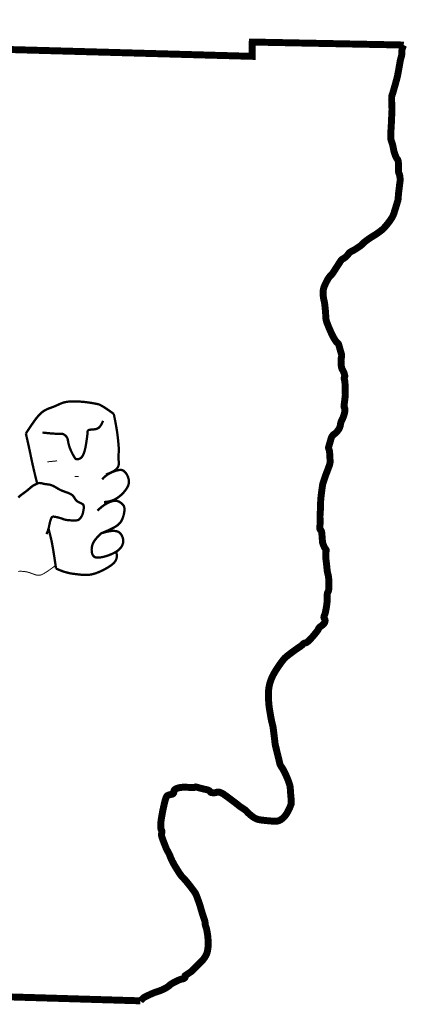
# Model space of a CAD drawing. Header units: inches. Extents: x -68 to 682, y 27 to 463.
# Tile 151 of 165: x 225 to 240, y 82 to 121. Entities that reach past the tile are written whole.
import ezdxf

# ---------------------------------------------------------------- set-up
doc = ezdxf.new("R2010")
doc.units = ezdxf.units.IN
doc.header["$LTSCALE"] = 0.5
doc.header["$MEASUREMENT"] = 0
doc.layers.add('BELMONT-BORDER', color=7, linetype='Continuous')
doc.layers.add('FACE', color=7, linetype='Continuous')

msp = doc.modelspace()

# ---------------------------------------------------------------- linework, layer by layer
at = {"layer": 'BELMONT-BORDER', "const_width": 0.27359}
for points in [[(190.73165, 83.24701), (191.0802, 120.28948), (201.66675, 120.39076), (201.67158, 119.9939), (233.95567, 119.08642), (233.95838, 119.64915), (239.914, 119.53143)], [(190.73165, 83.24701), (201.03442, 83.09208), (201.03018, 82.95622), (211.28633, 82.6704), (211.27908, 82.46748), (229.55967, 81.91651)]]:
    msp.add_lwpolyline(points, dxfattribs=at)
msp.add_lwpolyline([(229.55967, 81.91651, -0.02718888), (229.67945, 82.03043, -0.0606468), (229.74142, 82.07146, -0.00767346), (229.95464, 82.17403, -0.01471798), (230.06811, 82.22248, -0.01568038), (230.25377, 82.28873, 0.02197421), (230.38569, 82.33769, 0.01913951), (230.50122, 82.39173, 0.02016339), (230.60652, 82.45149, 0.04690143), (230.69935, 82.52209, -0.04822822), (230.78982, 82.59052, -0.01516689), (230.8823, 82.64358, -0.01267871), (230.9963, 82.7008, -0.01366345), (231.10458, 82.74818, -0.02137997), (231.17575, 82.77355, -0.05534012), (231.20642, 82.77942, 0.04542802), (231.24389, 82.78583, 0.08734483), (231.27776, 82.80154, 0.07278603), (231.31036, 82.83215, 0.30709446), (231.31364, 82.87547, -0.38559722), (231.32142, 82.91094, -0.01655381), (231.36261, 82.93827, 0.01155267), (231.42201, 82.97684, 0.00176324), (231.56234, 83.07335, 0.02701567), (231.57113, 83.08017, 0.02543824), (231.61048, 83.11794, -0.00765355), (231.73663, 83.24794, -0.00399977), (231.86458, 83.3738, 0.00459426), (231.97585, 83.48351, 0.03183569), (232.02858, 83.54367, 0.01959597), (232.10371, 83.64963, 0.05680515), (232.16527, 83.77259, 0.04895411), (232.20514, 83.92695, 0.02175897), (232.22212, 84.07872, 0.02603075), (232.22415, 84.20638, 0.00951759), (232.21418, 84.387, 0.01465121), (232.20203, 84.50389, 0.00936563), (232.18194, 84.63544, 0.013206), (232.16349, 84.728, 0.03266978), (232.13834, 84.8128, -0.03167024), (232.11221, 84.90021, -0.05311308), (232.10071, 84.99483, 0.07127661), (232.08957, 85.06514, 0.01145589), (232.06253, 85.14608, -0.00995166), (232.03112, 85.23916, -0.00059331), (231.98434, 85.38813, -0.00123436), (231.96211, 85.45981, -0.00702655), (231.92676, 85.58089, 0.00836407), (231.8914, 85.70197, 0.00943767), (231.87563, 85.74958, 0.00242422), (231.80989, 85.93342, 0.00859145), (231.75173, 86.0854, 0.02499812), (231.72827, 86.1362, 0.02959267), (231.70602, 86.17316, 0.0095607), (231.6285, 86.28172, 0.00658957), (231.5079, 86.43958, 0.00572498), (231.36465, 86.61781, 0.02541752), (231.22829, 86.76737, -0.0412011), (231.14702, 86.86234, -0.01033437), (231.09708, 86.9346, -0.00600383), (231.01522, 87.06173, -0.00257657), (230.93451, 87.19194, -0.00502708), (230.89416, 87.2593, -0.01077845), (230.85494, 87.32973, -0.00675538), (230.79634, 87.44423, -0.02619262), (230.74074, 87.57317, 0.02411777), (230.68094, 87.71344, 0.02465862), (230.6292, 87.80803, -0.02947398), (230.58667, 87.8876, -0.01328955), (230.56155, 87.94612, -0.00361914), (230.47667, 88.16396, -0.00894128), (230.40519, 88.36194, -0.0354508), (230.39164, 88.41334, -0.04772594), (230.3889, 88.44326, -0.028194), (230.39196, 88.49396, -0.05076672), (230.39764, 88.5196, 0.04342887), (230.40472, 88.54945, 0.16946122), (230.38903, 88.63114, -0.12560208), (230.35888, 88.73776, -0.0238887), (230.36288, 88.91949, -0.02519085), (230.38355, 89.09063, -0.00256646), (230.42323, 89.31414, -0.0058966), (230.44215, 89.41112, -0.00252091), (230.46143, 89.50182, -0.00158708), (230.49324, 89.64563, -0.01449841), (230.53418, 89.80607, -0.01921081), (230.57317, 89.92482, -0.0450255), (230.59226, 89.96479, -0.07449773), (230.60924, 89.9856, -0.09184696), (230.6326, 90.00007, -0.02498901), (230.72768, 90.03172, -0.03550038), (230.76566, 90.03943, 0.03298706), (230.80657, 90.04753, 0.35578915), (230.87295, 90.13938, -0.30146269), (230.93817, 90.25127, -0.02767328), (231.02956, 90.29014, -0.04783004), (231.0853, 90.30444, -0.01249914), (231.21073, 90.32092, -0.02937746), (231.26454, 90.32345, -0.00530041), (231.37019, 90.32108, -0.00709311), (231.44906, 90.31735, -0.00690887), (231.49922, 90.31357, 0.00668797), (231.54937, 90.30979, 0.02763573), (231.6103, 90.30938, 0.02226745), (231.68556, 90.31642, 0.11460529), (231.71955, 90.32944, -0.19293022), (231.74118, 90.33412, -0.03935303), (231.78301, 90.32357, 0.01868422), (231.87004, 90.29778, 0.00047758), (231.98284, 90.26899, 0.00091324), (232.04187, 90.2541, 0.01327642), (232.10504, 90.24006, -0.01072947), (232.18329, 90.22309, -0.05988769), (232.23754, 90.20299, -0.05627856), (232.28879, 90.16892, -0.16600984), (232.30452, 90.14283, 0.20320587), (232.31906, 90.12222, 0.08873656), (232.33354, 90.11646, 0.02048904), (232.39963, 90.10578, 0.11638322), (232.55286, 90.12306, -0.15946943), (232.66667, 90.12623, -0.04568841), (232.76684, 90.08624, -0.04112954), (232.86873, 90.02331, -0.00028556), (233.02145, 89.91052, -0.00070615), (233.08311, 89.86479, -0.00006626), (233.18878, 89.78618, -0.00015767), (233.23318, 89.75312, -0.00893036), (233.32784, 89.67991, 0.00596238), (233.46896, 89.56944, 0.02780925), (233.56623, 89.50336, -0.02726466), (233.66552, 89.43608, -0.0448488), (233.73954, 89.36853, 0.02834155), (233.85295, 89.25796, 0.01974168), (233.96606, 89.16714, 0.0293962), (234.04768, 89.11386, 0.05021177), (234.15897, 89.06427, 0.04774407), (234.28388, 89.03589, 0.0033571), (234.40982, 89.02054, 0.00424776), (234.50953, 89.00992, 0.00181694), (234.61141, 89.00032, 0.00147479), (234.737, 88.98932, 0.02012757), (234.81196, 88.986, 0.01400451), (234.91975, 88.9886, 0.09275963), (235.0163, 89.01193, 0.06662154), (235.13334, 89.08451, 0.04602519), (235.24034, 89.1904, 0.04791567), (235.32235, 89.30953, 0.00989394), (235.38852, 89.43436, 0.01355109), (235.4325, 89.52768, 0.01368608), (235.47878, 89.64155, 0.05258908), (235.48682, 89.6726, 0.04096572), (235.49048, 89.72739, 0.01705705), (235.48397, 89.85894, 0.00119878), (235.47541, 89.95842, -0.0012806), (235.46684, 90.05789, -0.00526116), (235.45666, 90.19737, 0.0064801), (235.44812, 90.31059, 0.04800449), (235.43081, 90.40352, 0.0219209), (235.36505, 90.59939, 0.01188311), (235.31103, 90.73023, 0.00766489), (235.21942, 90.92963, 0.04754837), (235.09262, 91.1407, -0.09830215), (235.04151, 91.24925, -0.00304212), (235.01499, 91.35857, 0.00150816), (234.96218, 91.57924, 0.00227254), (234.87113, 91.94734, -0.01633482), (234.85991, 91.9989, -0.01797865), (234.8507, 92.06165, 0.00352852), (234.81304, 92.38251, 0.00033171), (234.78533, 92.60382, 0.00134022), (234.77829, 92.65857, 0.03272974), (234.75604, 92.77061, -0.01590695), (234.70259, 92.99929, -0.0067101), (234.67335, 93.156, -0.00407157), (234.63076, 93.41525, -0.02084415), (234.60418, 93.64943, -0.01570846), (234.5917, 93.96187, -0.03147882), (234.60384, 94.18478, -0.03427537), (234.64174, 94.38631, -0.0302273), (234.70438, 94.57865, -0.03082175), (234.78833, 94.75841, -0.01365311), (234.87574, 94.90902, -0.01130014), (234.99029, 95.0855, -0.01822583), (235.18081, 95.34419, -0.0447449), (235.27118, 95.43915, -0.01658173), (235.37377, 95.52339, -0.00672618), (235.636, 95.71901, -0.01264201), (235.8202, 95.84562, 0.02677283), (235.9055, 95.90788, 0.05647395), (235.92585, 95.92869, -0.03917712), (235.95408, 95.95964, -0.15016423), (236.03822, 96.0008, 0.13871305), (236.12999, 96.04316, 0.02433703), (236.22106, 96.12916, 0.01588726), (236.34948, 96.27164, 0.00497226), (236.45716, 96.40161, 0.00920384), (236.51332, 96.47346, 0.06001587), (236.56135, 96.55635, -0.08561951), (236.59807, 96.61288, -0.06696084), (236.63914, 96.64678, 0.04266934), (236.70591, 96.69666, 0.01643458), (236.75338, 96.74178, 0.02273453), (236.78506, 96.77698, 0.08772296), (236.80253, 96.80805, 0.04876438), (236.81767, 96.87002, 0.21205399), (236.79554, 96.94827, -0.21996277), (236.77528, 97.02427, -0.06060105), (236.79996, 97.10594, 0.05049503), (236.83152, 97.20322, 0.01465401), (236.87673, 97.44681, 0.01751279), (236.90137, 97.65267, 0.04070424), (236.90177, 97.7963, -0.04959603), (236.90419, 97.91424, -0.09582448), (236.9394, 98.02389, 0.12310404), (236.9623, 98.1111, 0.00374634), (236.96266, 98.19346, -0.00337432), (236.96298, 98.2849, -0.00237104), (236.96497, 98.41698, 0.00525306), (236.96553, 98.4766, 0.02564511), (236.9637, 98.51151, 0.00909881), (236.95172, 98.60924, 0.03234913), (236.92309, 98.74703, -0.03886627), (236.90075, 98.86207, -0.00563282), (236.88941, 98.97192, 0.00427829), (236.87487, 99.11659, 0.00388422), (236.85972, 99.24612, -0.00462186), (236.84714, 99.355, -0.02247398), (236.84421, 99.40323, -0.00817617), (236.84427, 99.53597, -0.0860912), (236.85735, 99.60449, 0.12573141), (236.86265, 99.65236, 0.16256495), (236.84095, 99.6959, -0.08935092), (236.79143, 99.76731, -0.02028318), (236.73059, 99.91634, -0.06151688), (236.71876, 99.96827, -0.00918277), (236.71117, 100.05966, 0.00571266), (236.69999, 100.20664, 0.00209654), (236.69124, 100.30187, 0.0030183), (236.6845, 100.36795, 0.1962387), (236.64453, 100.44192, -0.21341357), (236.60981, 100.51158, -0.04589159), (236.61432, 100.60199, 0.03422127), (236.62318, 100.72295, 0.00973337), (236.62009, 100.93276, -0.02076857), (236.62081, 101.03113, -0.00839021), (236.6272, 101.12838, 0.00643998), (236.63602, 101.25504, 0.0131691), (236.64323, 101.49265, -0.01911451), (236.65014, 101.65632, -0.00896107), (236.65949, 101.75113, -0.00332978), (236.69093, 102.00554, -0.00405816), (236.71742, 102.19668, -0.01639126), (236.72591, 102.2437, -0.01979384), (236.73977, 102.29777, -0.00907545), (236.77674, 102.41372, -0.00302552), (236.83505, 102.58235, -0.0069485), (236.8619, 102.65526, -0.00276563), (236.88181, 102.70625, 0.00084449), (236.90172, 102.75723, 0.00521105), (236.95279, 102.89283, 0.00661607), (236.99047, 103.00056, 0.03706782), (237.01104, 103.0814, 0.04807151), (237.01612, 103.14558, 0.00770413), (237.01365, 103.22179, 0.00353891), (237.00453, 103.38751, 0.00072385), (237.002, 103.42727, 0.00044841), (236.99777, 103.49145, 0.07830658), (236.96425, 103.63927, -0.15814555), (236.95924, 103.71557, -0.01792959), (236.97159, 103.7579, 0.00854386), (236.99917, 103.84621, 0.00641205), (237.03672, 103.98045, -0.0102138), (237.06094, 104.06455, -0.05515526), (237.08061, 104.10969, -0.03827769), (237.12048, 104.16824, -0.08448296), (237.17031, 104.21265, 0.05773133), (237.24631, 104.27345, 0.0348808), (237.33562, 104.37716, 0.04989883), (237.385, 104.45924, 0.0815969), (237.42127, 104.58585, -0.07218286), (237.45952, 104.7295, -0.0190701), (237.50391, 104.82316, 0.02748976), (237.53361, 104.88867, 0.01748914), (237.55486, 104.94956, 0.0118905), (237.58079, 105.04078, 0.03769394), (237.59625, 105.12678, 0.04279824), (237.59756, 105.20376, 0.1478846), (237.57522, 105.26269, -0.19431649), (237.56214, 105.30961, -0.00264408), (237.57289, 105.40099, 0.00153316), (237.59178, 105.55854, 0.00016746), (237.61267, 105.73788, 0.00244599), (237.61404, 105.75016, 0.05839852), (237.61344, 105.8048, -0.02880412), (237.60573, 105.91503, -0.00812292), (237.60612, 106.01537, 0.00933588), (237.60651, 106.1157, 0.00985105), (237.60471, 106.16791, 0.00503913), (237.59816, 106.26982, 0.06383576), (237.58441, 106.33705, -0.0620857), (237.57003, 106.4061, -0.15558056), (237.58248, 106.45992, 0.16250053), (237.59374, 106.51172, 0.03914572), (237.58588, 106.55337, 0.01926598), (237.56018, 106.63548, 0.05133797), (237.50974, 106.7414, -0.06395092), (237.47135, 106.82754, -0.05009712), (237.45409, 106.91658, -0.02355056), (237.44558, 107.10894, -0.06442263), (237.4667, 107.26862, 0.13394904), (237.46622, 107.34715, 0.00013743), (237.45655, 107.38173, 0.00003498), (237.41852, 107.51755, 0.00005864), (237.36348, 107.71395, 0.00031306), (237.35314, 107.75073, 0.17589962), (237.31479, 107.80413, -0.09960762), (237.23542, 107.88557, -0.00768379), (237.16907, 107.99173, -0.01676698), (237.14107, 108.04182, -0.00587165), (237.08936, 108.14505, -0.00604594), (237.04154, 108.24647, -0.0061594), (237.00939, 108.3192, -0.00297798), (236.94567, 108.47081, -0.0185327), (236.87309, 108.66666, -0.0449571), (236.8536, 108.75067, -0.02965473), (236.84503, 108.85914, 0.0177046), (236.83503, 109.041, 0.00241221), (236.81717, 109.22818, 0.00429474), (236.80572, 109.33317, 0.03033823), (236.78707, 109.43694, -0.01960954), (236.7548, 109.59675, -0.0348388), (236.74006, 109.75928, -0.04443485), (236.74877, 109.88703, -0.05264677), (236.7855, 110.02394, -0.03274244), (236.88091, 110.23052, -0.00689567), (236.93996, 110.33559, -0.0185356), (236.9639, 110.37353, -0.05506264), (237.05594, 110.48063, 0.06063352), (237.1385, 110.57889, 0.00409434), (237.19289, 110.66384, -0.00251725), (237.28092, 110.80229, -0.00266687), (237.40127, 110.9873, -0.00727141), (237.44675, 111.05427, -0.12202448), (237.51415, 111.11301, 0.06796122), (237.64442, 111.20399, 0.05840065), (237.73881, 111.31409, -0.0934434), (237.80278, 111.37896, -0.04410508), (237.88174, 111.42395, 0.03269041), (237.98952, 111.48214, 0.00898699), (238.15345, 111.58918, 0.02032326), (238.22307, 111.64069, 0.03893076), (238.2941, 111.7076, -0.03916137), (238.36514, 111.77451, -0.01218296), (238.47842, 111.86114, -0.01170274), (238.60052, 111.94559, -0.00909748), (238.69923, 112.00795, 0.00794189), (238.81247, 112.07913, 0.01158082), (238.9042, 112.14192, 0.00833342), (239.02808, 112.23416, 0.04082257), (239.13141, 112.32819, 0.02220158), (239.29797, 112.52336, 0.02813462), (239.45323, 112.74748, 0.05512733), (239.51256, 112.87369, 0.00501756), (239.55261, 112.99482, 0.00350937), (239.60689, 113.16895, 0.00257609), (239.67783, 113.40665, 0.02143079), (239.68498, 113.43561, 0.04211089), (239.69584, 113.5296, -0.02204034), (239.70935, 113.70964, -0.00034506), (239.73027, 113.88358, -0.00045356), (239.74639, 114.01588, -0.00305533), (239.75748, 114.10184, 0.00307404), (239.76857, 114.1878, 0.04622666), (239.77035, 114.24788, 0.02153659), (239.75676, 114.37597, 0.07433117), (239.72607, 114.4762, -0.09116268), (239.70373, 114.55893, -0.03858463), (239.70334, 114.64114, 0.02451884), (239.70635, 114.77034, 0.01372973), (239.69805, 114.92645, 0.038329), (239.68927, 114.98183, 0.11985304), (239.65297, 115.05287, -0.08659486), (239.59675, 115.14703, -0.01057673), (239.55156, 115.27304, -0.01812915), (239.52945, 115.34797, -0.01643079), (239.50492, 115.45882, 0.01300916), (239.4749, 115.59902, 0.03536063), (239.43047, 115.73882, -0.05580902), (239.40592, 115.82863, -0.03643615), (239.39884, 115.91419, -0.01756716), (239.40337, 116.09202, -0.00390124), (239.41508, 116.26296, 0.00751497), (239.42052, 116.35175, 0.00080777), (239.42838, 116.5282, -0.00052128), (239.43624, 116.70466, -0.00175062), (239.44305, 116.84349, 0.00369668), (239.44987, 116.98232, 0.02913733), (239.44862, 117.05777, -0.01124531), (239.43839, 117.25291, -0.01011691), (239.43622, 117.47875, -0.05304064), (239.44124, 117.52165, -0.03579146), (239.4597, 117.58259, 0.0211894), (239.49384, 117.68449, 0.00099541), (239.54987, 117.88013, 0.00165896), (239.58286, 117.99769, 0.00327678), (239.64316, 118.221, 0.0090951), (239.66289, 118.30197, 0.00905758), (239.67995, 118.38497, 0.00244305), (239.7361, 118.69406, 0.0028681), (239.75444, 118.80149, -0.00264727), (239.77278, 118.90892, -0.03309181), (239.79834, 119.01312, 0.02712489), (239.83102, 119.13982, 0.05682965), (239.83669, 119.20657, -0.03083124), (239.84073, 119.32971, -0.06357875), (239.85889, 119.41041, -0.03945296), (239.914, 119.53143)], format="xyb", dxfattribs=at)
at = {"layer": 'FACE'}
for points, const_width in [([(225.05687, 104.24197), (225.16047, 104.40024), (225.25337, 104.54007), (225.33713, 104.66276), (225.41332, 104.76963), (225.4835, 104.86197), (225.54924, 104.94109), (225.6121, 105.00828), (225.67364, 105.06486), (225.73513, 105.11214), (225.79662, 105.15149), (225.85785, 105.1843), (225.91855, 105.21197), (225.97848, 105.23587), (226.03738, 105.25741), (226.09499, 105.27797), (226.15105, 105.29894), (226.20545, 105.32137), (226.25857, 105.34492), (226.31093, 105.36892), (226.36308, 105.39269), (226.41552, 105.41557), (226.46879, 105.43687), (226.52341, 105.45591), (226.57991, 105.47204), (226.63863, 105.48474), (226.69923, 105.49421), (226.76119, 105.50084), (226.82397, 105.50498), (226.88705, 105.50703), (226.94991, 105.50736), (227.01202, 105.50633), (227.07286, 105.50432), (227.13201, 105.50165), (227.18958, 105.49837), (227.24578, 105.49447), (227.30081, 105.48994), (227.35489, 105.48476), (227.40824, 105.47894), (227.46106, 105.47245), (227.51357, 105.46529), (227.56582, 105.45749), (227.61716, 105.44926), (227.66681, 105.44083), (227.71395, 105.43246), (227.7578, 105.42439), (227.79754, 105.41686), (227.83238, 105.41011), (227.86151, 105.40441), (227.88455, 105.39983), (227.90269, 105.39595), (227.91758, 105.39215), (227.93082, 105.38784), (227.94403, 105.38244), (227.95884, 105.37535), (227.97686, 105.36596), (227.99971, 105.3537), (228.02894, 105.33782), (228.0658, 105.31707), (228.11146, 105.29005), (228.1671, 105.25536), (228.23389, 105.21161), (228.313, 105.15739), (228.40562, 105.09131), (228.51291, 105.01197)], 0.0912), ([(228.51291, 105.01197), (228.55481, 104.80454), (228.58796, 104.63224), (228.6136, 104.49022), (228.63299, 104.3736), (228.64737, 104.27754), (228.658, 104.19717), (228.66613, 104.12762), (228.67301, 104.06405), (228.67965, 104.00241), (228.68608, 103.94191), (228.69209, 103.88259), (228.69747, 103.82448), (228.70203, 103.76763), (228.70553, 103.71206), (228.70779, 103.6578), (228.70859, 103.60491), (228.70785, 103.55329), (228.70603, 103.50243), (228.7037, 103.4517), (228.70144, 103.40048), (228.69983, 103.34813), (228.69945, 103.29404), (228.70089, 103.23756), (228.70472, 103.17808), (228.71018, 103.11519), (228.71119, 103.04934), (228.70031, 102.98121), (228.67012, 102.9115), (228.61318, 102.84088), (228.52208, 102.77003), (228.38937, 102.69963), (228.20764, 102.63037)], 0.0912), ([(225.70987, 104.28075), (225.92804, 104.25714), (226.09747, 104.24235), (226.22526, 104.23444), (226.3185, 104.23147), (226.38428, 104.23148), (226.42969, 104.23253), (226.46182, 104.23267), (226.48776, 104.22996), (226.51333, 104.22287), (226.53924, 104.21158), (226.56493, 104.19669), (226.58983, 104.1788), (226.61338, 104.15851), (226.63501, 104.13641), (226.65418, 104.11311), (226.6703, 104.08922), (226.68303, 104.06516), (226.69284, 104.04081), (226.70039, 104.01586), (226.70637, 103.99), (226.71145, 103.96295), (226.7163, 103.93439), (226.72161, 103.90403), (226.72804, 103.87157), (226.73613, 103.83687), (226.74579, 103.80036), (226.7568, 103.76265), (226.76894, 103.72435), (226.78198, 103.68604), (226.79569, 103.64833), (226.80985, 103.61183), (226.82424, 103.57713), (226.83865, 103.54469), (226.85298, 103.51442), (226.86717, 103.48611), (226.88112, 103.45952), (226.89478, 103.43443), (226.90806, 103.41062), (226.92089, 103.38785), (226.93319, 103.36591), (226.94495, 103.34466), (226.95632, 103.32431), (226.96755, 103.30516), (226.97885, 103.28751), (226.99045, 103.27166), (227.00258, 103.25792), (227.01545, 103.24657), (227.0293, 103.23792), (227.04427, 103.23218), (227.06021, 103.22914), (227.07691, 103.2285), (227.09412, 103.22996), (227.11164, 103.23322), (227.12923, 103.23798), (227.14667, 103.24394), (227.16374, 103.2508), (227.18025, 103.25838), (227.19624, 103.26693), (227.21177, 103.27683), (227.22694, 103.28845), (227.2418, 103.30218), (227.25643, 103.31838), (227.27091, 103.33743), (227.28532, 103.35971), (227.29969, 103.38554), (227.314, 103.41504), (227.32814, 103.4483), (227.34207, 103.48538), (227.35569, 103.52637), (227.36893, 103.57133), (227.38172, 103.62034), (227.39398, 103.67347), (227.40564, 103.73054), (227.41662, 103.79023), (227.42686, 103.85097), (227.43626, 103.91118), (227.44477, 103.96929), (227.45231, 104.02373), (227.45879, 104.07291), (227.46416, 104.11526), (227.46837, 104.14969), (227.47153, 104.17699), (227.47379, 104.19844), (227.47531, 104.2153), (227.47623, 104.22887), (227.47669, 104.24041), (227.47686, 104.25121), (227.47688, 104.26252), (227.47695, 104.27534), (227.47747, 104.28943), (227.47888, 104.30427), (227.48165, 104.31934), (227.48622, 104.33411), (227.49304, 104.34806), (227.50256, 104.36066), (227.51523, 104.37138), (227.53142, 104.37986), (227.55109, 104.38635), (227.57414, 104.39128), (227.60045, 104.39504), (227.62992, 104.39805), (227.66242, 104.40072), (227.69785, 104.40347), (227.73609, 104.40671), (227.77696, 104.41133), (227.81996, 104.42012), (227.86454, 104.43633), (227.91012, 104.46323), (227.95614, 104.50409), (228.00205, 104.56216), (228.04726, 104.64072), (228.09123, 104.74303)], 0.0912), ([(225.50314, 102.27342), (225.5029, 102.27434), (225.47519, 102.38238), (225.44765, 102.49153), (225.42062, 102.60072), (225.39444, 102.7089), (225.3691, 102.81605), (225.34461, 102.92219), (225.32097, 103.0273), (225.29817, 103.13139), (225.27622, 103.23446), (225.25511, 103.33651), (225.23392, 103.43951), (225.2117, 103.54541), (225.18845, 103.65423), (225.16419, 103.76596), (225.13889, 103.88059), (225.11257, 103.99814), (225.08523, 104.1186), (225.05687, 104.24197)], 0.0912), ([(225.90257, 103.12846), (226.28668, 103.16709)], 0.03839), ([(228.05409, 102.43822), (228.11497, 102.50587), (228.18126, 102.56508), (228.25116, 102.61642), (228.32286, 102.66044), (228.39456, 102.69771), (228.46447, 102.72879), (228.53078, 102.75425), (228.59169, 102.77463), (228.64583, 102.79042), (228.69361, 102.80175), (228.73583, 102.80864), (228.77333, 102.81114), (228.80693, 102.80929), (228.83746, 102.80313), (228.86573, 102.79268), (228.89259, 102.778), (228.91867, 102.75918), (228.94393, 102.73661), (228.96814, 102.71074), (228.99108, 102.68202), (229.01251, 102.6509), (229.03222, 102.61782), (229.04999, 102.58324), (229.06558, 102.54761), (229.07879, 102.51134), (229.08952, 102.47468), (229.0977, 102.43784), (229.10325, 102.40102), (229.10609, 102.36444), (229.10615, 102.32831), (229.10335, 102.29283), (229.09761, 102.25821), (229.08894, 102.22464), (229.07765, 102.19217), (229.06414, 102.16081), (229.04883, 102.13057), (229.0321, 102.10149), (229.01436, 102.07358), (228.996, 102.04686), (228.97743, 102.02135), (228.95903, 101.99709), (228.94107, 101.97421), (228.9238, 101.95288), (228.90749, 101.93325), (228.89238, 101.91549), (228.87873, 101.89974), (228.8668, 101.88618), (228.85684, 101.87496), (228.84883, 101.86602), (228.84173, 101.85844), (228.83422, 101.85106), (228.82496, 101.84275), (228.81265, 101.83235), (228.79596, 101.81873), (228.77358, 101.80073), (228.74417, 101.77721), (228.70648, 101.74759), (228.65949, 101.71357), (228.60221, 101.6774), (228.53369, 101.64134), (228.45294, 101.60766), (228.359, 101.5786), (228.2509, 101.55643), (228.12766, 101.54342)], 0.0912), ([(224.76176, 101.72295), (224.7873, 101.75027), (224.81495, 101.777), (224.84486, 101.80314), (224.87664, 101.82875), (224.90978, 101.85391), (224.94374, 101.8787), (224.978, 101.90319), (225.01203, 101.92746), (225.04532, 101.95157), (225.07733, 101.97561), (225.10765, 101.9996), (225.13632, 102.02336), (225.16349, 102.04667), (225.18931, 102.0693), (225.21394, 102.09104), (225.23751, 102.11165), (225.26018, 102.1309), (225.2821, 102.14858), (225.30341, 102.16454), (225.3242, 102.17892), (225.34454, 102.19195), (225.3645, 102.20385), (225.38416, 102.21485), (225.4036, 102.22518), (225.42289, 102.23505), (225.4421, 102.2447), (225.46132, 102.25427), (225.48061, 102.26353), (225.50005, 102.2722), (225.51971, 102.27996), (225.53968, 102.28652), (225.56002, 102.29159), (225.58081, 102.29485), (225.60213, 102.29601), (225.62403, 102.2949), (225.64645, 102.29183), (225.66932, 102.28727), (225.69257, 102.28166), (225.71612, 102.27544), (225.73989, 102.26908), (225.76382, 102.26301), (225.78781, 102.2577), (225.81183, 102.25346), (225.83584, 102.25012), (225.85984, 102.24739), (225.88385, 102.24495), (225.90786, 102.24251), (225.93187, 102.23977), (225.95588, 102.23644), (225.97989, 102.2322), (226.00392, 102.22681), (226.02802, 102.22022), (226.05227, 102.21243), (226.07674, 102.20344), (226.10152, 102.19325), (226.12667, 102.18186), (226.15228, 102.16927), (226.1784, 102.15548), (226.20511, 102.14054), (226.23234, 102.1247), (226.26002, 102.10826), (226.28808, 102.09152), (226.31643, 102.07478), (226.34502, 102.05834), (226.37375, 102.0425), (226.40255, 102.02756), (226.43139, 102.01374), (226.46039, 102.00089), (226.48968, 101.98878), (226.51942, 101.97721), (226.54976, 101.96594), (226.58085, 101.95474), (226.61285, 101.94339), (226.64589, 101.93166), (226.68001, 101.91934), (226.71473, 101.90619), (226.74945, 101.892), (226.78357, 101.87652), (226.81649, 101.85955), (226.84761, 101.84084), (226.87633, 101.82019), (226.90205, 101.79736), (226.92443, 101.77228), (226.94419, 101.74547), (226.9623, 101.7176), (226.97974, 101.68937), (226.99747, 101.66143), (227.01648, 101.63447), (227.03774, 101.60916), (227.06222, 101.58618), (227.09053, 101.56597), (227.12176, 101.5481), (227.15465, 101.53187), (227.1879, 101.51662), (227.22026, 101.50167), (227.25044, 101.48635), (227.27717, 101.46997), (227.29918, 101.45186), (227.31552, 101.43151), (227.32661, 101.40906), (227.3332, 101.38481), (227.33604, 101.35905), (227.33588, 101.33209), (227.33347, 101.30423), (227.32956, 101.27577), (227.3249, 101.24701), (227.32008, 101.21821), (227.31503, 101.18948), (227.30953, 101.16091), (227.30336, 101.13255), (227.29628, 101.1045), (227.28808, 101.07683), (227.27853, 101.0496), (227.2674, 101.0229), (227.25456, 100.99683), (227.24022, 100.97166), (227.22468, 100.9477), (227.20824, 100.92523), (227.19119, 100.90456), (227.17385, 100.886), (227.1565, 100.86983), (227.13945, 100.85637), (227.12285, 100.84579), (227.10625, 100.83784), (227.08905, 100.83215), (227.07064, 100.82832), (227.05044, 100.826), (227.02783, 100.8248), (227.00222, 100.82435), (226.97301, 100.82427), (226.93986, 100.82427), (226.90349, 100.82443), (226.86486, 100.82488), (226.82496, 100.82579), (226.78476, 100.82729), (226.74523, 100.82954), (226.70736, 100.8327), (226.6721, 100.8369), (226.64016, 100.84226), (226.61108, 100.84867), (226.58409, 100.85599), (226.55845, 100.86405), (226.53341, 100.87271), (226.50822, 100.88183), (226.48213, 100.89124), (226.45439, 100.90081), (226.42449, 100.91037), (226.39286, 100.91978), (226.36018, 100.92889), (226.32713, 100.93755), (226.29438, 100.94561), (226.2626, 100.95292), (226.23247, 100.95933), (226.20467, 100.96469), (226.17971, 100.9688), (226.15745, 100.97127), (226.1376, 100.97163), (226.11984, 100.96944), (226.10389, 100.96426), (226.08944, 100.95562), (226.07619, 100.94309), (226.06385, 100.9262), (226.05215, 100.90467), (226.04101, 100.87887), (226.03041, 100.84932), (226.02029, 100.81654), (226.01063, 100.78106), (226.00138, 100.7434), (225.9925, 100.70409), (225.98396, 100.66366), (225.97562, 100.62248), (225.96685, 100.58033), (225.95697, 100.53682), (225.94525, 100.49158), (225.93097, 100.44425), (225.91344, 100.39443), (225.89193, 100.34177), (225.86573, 100.28587)], 0.0912), ([(226.97846, 102.55286), (227.13211, 102.55295)], 0.03839), ([(227.8725, 101.20846), (227.95829, 101.28938), (228.04182, 101.35926), (228.1225, 101.41872), (228.19974, 101.4684), (228.27296, 101.50891), (228.34155, 101.54088), (228.40493, 101.56493), (228.46251, 101.5817), (228.51391, 101.59183), (228.5596, 101.59604), (228.60029, 101.59511), (228.63666, 101.5898), (228.6694, 101.58085), (228.69921, 101.56903), (228.72677, 101.55511), (228.75278, 101.53983), (228.77778, 101.52381), (228.80168, 101.50711), (228.82425, 101.48963), (228.84525, 101.47127), (228.86444, 101.45195), (228.88159, 101.43157), (228.89646, 101.41003), (228.90882, 101.38724), (228.9185, 101.36313), (228.92562, 101.33769), (228.93037, 101.31095), (228.93296, 101.28292), (228.93357, 101.25362), (228.9324, 101.22306), (228.92965, 101.19127), (228.9255, 101.15826), (228.92011, 101.12409), (228.91347, 101.08893), (228.90554, 101.05304), (228.89627, 101.01662), (228.88562, 100.9799), (228.87353, 100.94312), (228.85997, 100.9065), (228.84488, 100.87027), (228.82811, 100.8346), (228.80902, 100.79944), (228.78686, 100.76471), (228.7609, 100.7303), (228.73037, 100.69612), (228.69455, 100.66207), (228.65267, 100.62805), (228.604, 100.59398), (228.54828, 100.55985), (228.48726, 100.52613), (228.42315, 100.49339), (228.3582, 100.46217), (228.29463, 100.43304), (228.23467, 100.40658), (228.18057, 100.38333), (228.13454, 100.36387), (228.09823, 100.34856), (228.07095, 100.33707), (228.05141, 100.32883), (228.0383, 100.3233), (228.03035, 100.31995), (228.02627, 100.31823), (228.02477, 100.3176), (228.02455, 100.31751), (228.02443, 100.31739), (228.02353, 100.31653), (228.02111, 100.3142), (228.0164, 100.30967), (228.00862, 100.30219), (227.99702, 100.29104), (227.98083, 100.27548), (227.95928, 100.25478), (227.932, 100.22841), (227.90013, 100.19673), (227.8652, 100.16031), (227.82875, 100.11972), (227.79229, 100.07552), (227.75737, 100.0283), (227.72551, 99.97861), (227.69824, 99.92703), (227.67677, 99.87417), (227.66095, 99.82074), (227.65032, 99.76753), (227.64442, 99.71529), (227.64278, 99.6648), (227.64493, 99.6168), (227.65042, 99.57209), (227.65876, 99.5314), (227.66961, 99.49537), (227.68302, 99.46397), (227.69914, 99.43705), (227.71813, 99.41443), (227.74015, 99.39595), (227.76536, 99.38144), (227.79391, 99.37075), (227.82596, 99.36369), (227.86155, 99.36009), (227.90021, 99.35964), (227.94135, 99.36201), (227.98438, 99.36688), (228.02872, 99.37392), (228.07376, 99.38281), (228.11892, 99.39322), (228.16362, 99.40482), (228.20735, 99.41733), (228.25002, 99.43065), (228.29163, 99.44474), (228.33218, 99.45953), (228.37167, 99.47498), (228.41009, 99.49103), (228.44745, 99.50763), (228.48374, 99.52473), (228.51896, 99.5423), (228.55305, 99.56041), (228.58595, 99.57915), (228.61762, 99.59863), (228.64798, 99.61894), (228.67698, 99.64018), (228.70456, 99.66243), (228.73066, 99.6858), (228.75521, 99.71038), (228.77808, 99.73617), (228.79915, 99.76317), (228.81828, 99.7914), (228.83533, 99.82086), (228.85016, 99.85155), (228.86264, 99.88346), (228.87265, 99.91661), (228.87998, 99.95102), (228.88428, 99.98678), (228.88512, 100.02402), (228.88209, 100.06286), (228.87476, 100.10341), (228.86273, 100.1458), (228.84557, 100.19014), (228.82286, 100.23655), (228.79347, 100.28442), (228.7534, 100.33015), (228.69793, 100.36943), (228.62235, 100.39792), (228.52194, 100.4113), (228.39198, 100.40524), (228.22776, 100.37542), (228.02455, 100.31751)], 0.0912), ([(226.24217, 98.92896), (226.22524, 99.04605), (226.20887, 99.1577), (226.19306, 99.26392), (226.1778, 99.36471), (226.16311, 99.46007), (226.14898, 99.55), (226.1354, 99.63449), (226.12239, 99.71356), (226.10949, 99.78879), (226.09628, 99.8618), (226.08274, 99.93258), (226.06889, 100.00113), (226.05472, 100.06746), (226.04024, 100.13156), (226.02543, 100.19344), (226.01031, 100.25308), (225.99472, 100.31389), (225.97854, 100.37923), (225.96175, 100.44912), (225.94871, 100.50494)], 0.0912), ([(226.24217, 98.92896), (226.38123, 98.86895), (226.50515, 98.82204), (226.61579, 98.7863), (226.71501, 98.75984), (226.80468, 98.74072), (226.88666, 98.72705), (226.96282, 98.71691), (227.03501, 98.70838), (227.10485, 98.69997), (227.17301, 98.6919), (227.2399, 98.6848), (227.30592, 98.67932), (227.37148, 98.67608), (227.43701, 98.67574), (227.50291, 98.67892), (227.5696, 98.68627), (227.63739, 98.69825), (227.70619, 98.71469), (227.77582, 98.73524), (227.8461, 98.75956), (227.91685, 98.78729), (227.98788, 98.8181), (228.05902, 98.85164), (228.13007, 98.88756), (228.20067, 98.92554), (228.26977, 98.96541), (228.33611, 99.00703), (228.39845, 99.05023), (228.45553, 99.09486), (228.50612, 99.14079), (228.54897, 99.18786), (228.58283, 99.23592), (228.6069, 99.28474), (228.62215, 99.33371), (228.63, 99.38216), (228.63185, 99.42939), (228.62912, 99.47472), (228.62322, 99.51746), (228.61556, 99.55693), (228.60757, 99.59245)], 0.0912), ([(224.75782, 98.8159), (224.81108, 98.82051), (224.85969, 98.82106), (224.90407, 98.81929), (224.94467, 98.81663), (224.98194, 98.81334), (225.0164, 98.80939), (225.04852, 98.80475), (225.07879, 98.79939), (225.1077, 98.79327), (225.13574, 98.78636), (225.1634, 98.77864), (225.19107, 98.7701), (225.21882, 98.76087), (225.24659, 98.75113), (225.27435, 98.74104), (225.30206, 98.73077), (225.32968, 98.72048), (225.35716, 98.71034), (225.38448, 98.70052), (225.4116, 98.6912), (225.43857, 98.68268), (225.46543, 98.67525), (225.49224, 98.66924), (225.51905, 98.66494), (225.54592, 98.66266), (225.57289, 98.66272), (225.60003, 98.66542), (225.62741, 98.671), (225.65527, 98.67941), (225.68389, 98.69054), (225.71353, 98.70428), (225.74446, 98.7205), (225.77695, 98.7391), (225.81127, 98.75996), (225.84769, 98.78296), (225.88663, 98.80819), (225.92911, 98.83651), (225.97631, 98.86898), (226.0294, 98.90666), (226.08955, 98.9506), (226.15794, 99.00188), (226.22426, 99.05275)], 0.03839)]:
    msp.add_lwpolyline(points, dxfattribs=dict(at, const_width=const_width))

doc.saveas('drawing.dxf')
